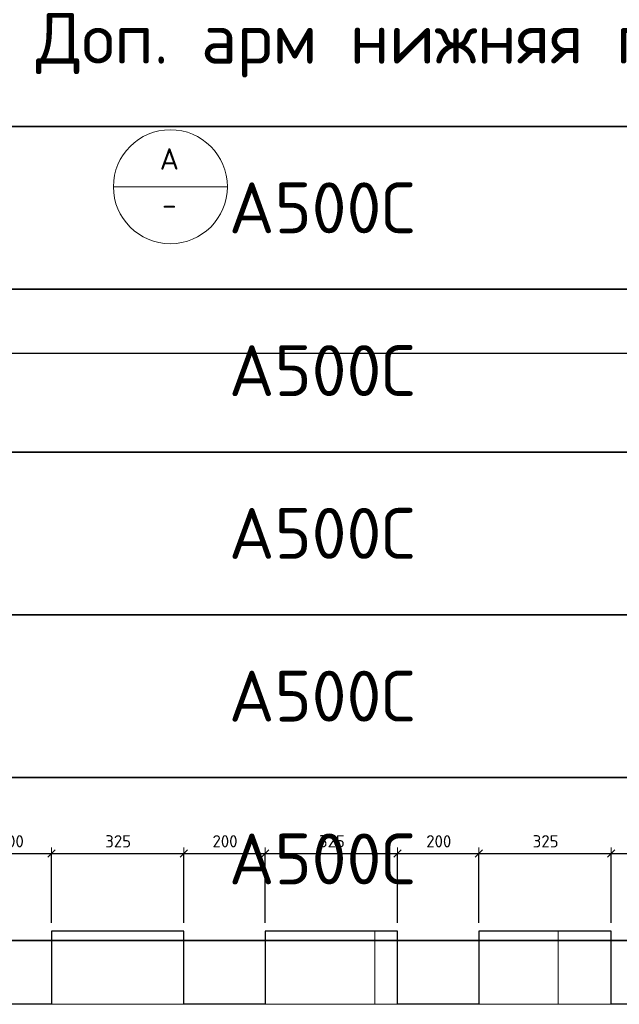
# Model space of a CAD drawing. Header units: metres. Extents: x -38 to 114, y -15 to 21.
# Tile 23 of 244: x 74.73 to 76.2, y -5.85 to -3.43. Entities that reach past the tile are written whole.
import ezdxf

# ---------------------------------------------------------------- set-up
doc = ezdxf.new("R2010")
doc.units = ezdxf.units.M
doc.header["$PDMODE"] = 65
for name, color, linetype, lineweight in [('XR$4$Общий слой (1)_1', 7, 'Continuous', 13), ('XR$4$Перекрытие (1)', 7, 'Continuous', 35), ('XR$4$Размерная линия (1)', 7, 'Continuous', 13), ('XR$6$Общий слой (1)_1', 7, 'Continuous', 13), ('XR$6$Перекрытие (1)', 7, 'Continuous', 35), ('XR$6$Размерная линия (1)', 7, 'Continuous', 13)]:
    doc.layers.add(name, color=color, linetype=linetype, lineweight=lineweight)
doc.styles.add('ISOCPEUR', font='txt')
doc.dimstyles.new('DIMSTYLE_24', dxfattribs={"dimtxt": 0.03, "dimasz": 0.03, "dimexe": 0, "dimexo": 0, "dimgap": 0.015, "dimtad": 2, "dimdec": 0, "dimlfac": 1000, "dimrnd": 5, "dimzin": 12, "dimdsep": 46, "dimtxsty": 'ISOCPEUR', "dimblk1": 'ALL_ML_STRICH', "dimblk2": 'ALL_ML_STRICH', "dimsah": 1, "dimcen": 0, "dimclrd": 7, "dimclre": 256, "dimclrt": 7, "dimadec": 0, "dimazin": 0, "dimtfac": 1, "dimtdec": 0, "dimtix": 1, "dimtmove": 2, "dimatfit": 3, "dimfxl": 0, "dimtzin": 0, "dimlwd": 0, "dimlwe": -3, "dimarcsym": 0})
pattern_1 = [(0, (0.45, 0.45), (0.225, 0.225), [0.225, -0.225]), (90, (0.45, 0.45), (-0.225, 0.225), [0.225, -0.225])]

# ---------------------------------------------------------------- blocks, each defined once
blk = doc.blocks.new('ALL_ML_STRICH')
at = {"color": 0, "linetype": 'ByBlock', "lineweight": -2}
for p, q in [((-1, 0), (0.5, 0)), ((-0.3, -0.3), (0.3, 0.3)), ((0, -0.5), (0, 0.5))]:
    blk.add_line(p, q, dxfattribs=at)
blk = doc.blocks.new('*D367')
at = {"layer": 'DEFPOINTS', "color": 7, "linetype": 'Continuous', "lineweight": 13, "transparency": 33554687}
for p in [(74.6056, -5.4793), (74.6056, -5.6699), (74.8056, -5.6699)]:
    blk.add_point(p, dxfattribs=at)
at = {"layer": 'XR$4$Размерная линия (1)', "color": 9, "linetype": 'Continuous', "lineweight": -2, "true_color": 0xc7c7c7, "transparency": 33554687}
for p, q in [((74.6056, -5.6499), (74.6056, -5.4793)), ((74.8056, -5.6499), (74.8056, -5.4793))]:
    blk.add_line(p, q, dxfattribs=at)
at = {"layer": 'XR$4$Размерная линия (1)', "color": 7, "linetype": 'Continuous', "lineweight": -2, "transparency": 33554687}
blk.add_line((74.6056, -5.4793), (74.8056, -5.4793), dxfattribs=at)
at = {"layer": 'XR$4$Размерная линия (1)', "color": 7, "linetype": 'Continuous', "lineweight": 13, "transparency": 33554687, "xscale": 0.03, "yscale": 0.03, "zscale": 0.03, "rotation": 180}
blk.add_blockref('ALL_ML_STRICH', (74.6056, -5.4793), dxfattribs=at)
at = {"layer": 'XR$4$Размерная линия (1)', "color": 7, "linetype": 'Continuous', "lineweight": 13, "transparency": 33554687, "xscale": 0.03, "yscale": 0.03, "zscale": 0.03}
blk.add_blockref('ALL_ML_STRICH', (74.8056, -5.4793), dxfattribs=at)
at = {"layer": 'XR$4$Размерная линия (1)', "color": 7, "linetype": 'Continuous', "lineweight": 13, "transparency": 33554687, "insert": (74.7071, -5.4493), "char_height": 0.03, "width": 0.09, "attachment_point": 5, "style": 'ISOCPEUR'}
blk.add_mtext('\\A1;{200}', dxfattribs=at)
blk = doc.blocks.new('*D368')
at = {"layer": 'DEFPOINTS', "color": 7, "linetype": 'Continuous', "lineweight": 13, "transparency": 33554687}
for p in [(74.8056, -5.4793), (74.8056, -5.6699), (75.1306, -5.6699)]:
    blk.add_point(p, dxfattribs=at)
at = {"layer": 'XR$4$Размерная линия (1)', "color": 9, "linetype": 'Continuous', "lineweight": -2, "true_color": 0xc7c7c7, "transparency": 33554687}
for p, q in [((74.8056, -5.6499), (74.8056, -5.4793)), ((75.1306, -5.6499), (75.1306, -5.4793))]:
    blk.add_line(p, q, dxfattribs=at)
at = {"layer": 'XR$4$Размерная линия (1)', "color": 7, "linetype": 'Continuous', "lineweight": -2, "transparency": 33554687}
blk.add_line((74.8056, -5.4793), (75.1306, -5.4793), dxfattribs=at)
at = {"layer": 'XR$4$Размерная линия (1)', "color": 7, "linetype": 'Continuous', "lineweight": 13, "transparency": 33554687, "xscale": 0.03, "yscale": 0.03, "zscale": 0.03, "rotation": 180}
blk.add_blockref('ALL_ML_STRICH', (74.8056, -5.4793), dxfattribs=at)
at = {"layer": 'XR$4$Размерная линия (1)', "color": 7, "linetype": 'Continuous', "lineweight": 13, "transparency": 33554687, "xscale": 0.03, "yscale": 0.03, "zscale": 0.03}
blk.add_blockref('ALL_ML_STRICH', (75.1306, -5.4793), dxfattribs=at)
at = {"layer": 'XR$4$Размерная линия (1)', "color": 7, "linetype": 'Continuous', "lineweight": 13, "transparency": 33554687, "insert": (74.9696, -5.4493), "char_height": 0.03, "width": 0.09, "attachment_point": 5, "style": 'ISOCPEUR'}
blk.add_mtext('\\A1;{325}', dxfattribs=at)
blk = doc.blocks.new('*D369')
at = {"layer": 'DEFPOINTS', "color": 7, "linetype": 'Continuous', "lineweight": 13, "transparency": 33554687}
for p in [(75.1306, -5.4793), (75.1306, -5.6699), (75.3306, -5.6699)]:
    blk.add_point(p, dxfattribs=at)
at = {"layer": 'XR$4$Размерная линия (1)', "color": 9, "linetype": 'Continuous', "lineweight": -2, "true_color": 0xc7c7c7, "transparency": 33554687}
for p, q in [((75.1306, -5.6499), (75.1306, -5.4793)), ((75.3306, -5.6499), (75.3306, -5.4793))]:
    blk.add_line(p, q, dxfattribs=at)
at = {"layer": 'XR$4$Размерная линия (1)', "color": 7, "linetype": 'Continuous', "lineweight": -2, "transparency": 33554687}
blk.add_line((75.1306, -5.4793), (75.3306, -5.4793), dxfattribs=at)
at = {"layer": 'XR$4$Размерная линия (1)', "color": 7, "linetype": 'Continuous', "lineweight": 13, "transparency": 33554687, "xscale": 0.03, "yscale": 0.03, "zscale": 0.03, "rotation": 180}
blk.add_blockref('ALL_ML_STRICH', (75.1306, -5.4793), dxfattribs=at)
at = {"layer": 'XR$4$Размерная линия (1)', "color": 7, "linetype": 'Continuous', "lineweight": 13, "transparency": 33554687, "xscale": 0.03, "yscale": 0.03, "zscale": 0.03}
blk.add_blockref('ALL_ML_STRICH', (75.3306, -5.4793), dxfattribs=at)
at = {"layer": 'XR$4$Размерная линия (1)', "color": 7, "linetype": 'Continuous', "lineweight": 13, "transparency": 33554687, "insert": (75.2321, -5.4493), "char_height": 0.03, "width": 0.09, "attachment_point": 5, "style": 'ISOCPEUR'}
blk.add_mtext('\\A1;{200}', dxfattribs=at)
blk = doc.blocks.new('*D370')
at = {"layer": 'DEFPOINTS', "color": 7, "linetype": 'Continuous', "lineweight": 13, "transparency": 33554687}
for p in [(75.3306, -5.4793), (75.3306, -5.6699), (75.6556, -5.6699)]:
    blk.add_point(p, dxfattribs=at)
at = {"layer": 'XR$4$Размерная линия (1)', "color": 9, "linetype": 'Continuous', "lineweight": -2, "true_color": 0xc7c7c7, "transparency": 33554687}
for p, q in [((75.3306, -5.6499), (75.3306, -5.4793)), ((75.6556, -5.6499), (75.6556, -5.4793))]:
    blk.add_line(p, q, dxfattribs=at)
at = {"layer": 'XR$4$Размерная линия (1)', "color": 7, "linetype": 'Continuous', "lineweight": -2, "transparency": 33554687}
blk.add_line((75.3306, -5.4793), (75.6556, -5.4793), dxfattribs=at)
at = {"layer": 'XR$4$Размерная линия (1)', "color": 7, "linetype": 'Continuous', "lineweight": 13, "transparency": 33554687, "xscale": 0.03, "yscale": 0.03, "zscale": 0.03, "rotation": 180}
blk.add_blockref('ALL_ML_STRICH', (75.3306, -5.4793), dxfattribs=at)
at = {"layer": 'XR$4$Размерная линия (1)', "color": 7, "linetype": 'Continuous', "lineweight": 13, "transparency": 33554687, "xscale": 0.03, "yscale": 0.03, "zscale": 0.03}
blk.add_blockref('ALL_ML_STRICH', (75.6556, -5.4793), dxfattribs=at)
at = {"layer": 'XR$4$Размерная линия (1)', "color": 7, "linetype": 'Continuous', "lineweight": 13, "transparency": 33554687, "insert": (75.4946, -5.4493), "char_height": 0.03, "width": 0.09, "attachment_point": 5, "style": 'ISOCPEUR'}
blk.add_mtext('\\A1;{325}', dxfattribs=at)
blk = doc.blocks.new('*D371')
at = {"layer": 'DEFPOINTS', "color": 7, "linetype": 'Continuous', "lineweight": 13, "transparency": 33554687}
for p in [(75.6556, -5.4793), (75.6556, -5.6699), (75.8556, -5.6699)]:
    blk.add_point(p, dxfattribs=at)
at = {"layer": 'XR$4$Размерная линия (1)', "color": 9, "linetype": 'Continuous', "lineweight": -2, "true_color": 0xc7c7c7, "transparency": 33554687}
for p, q in [((75.6556, -5.6499), (75.6556, -5.4793)), ((75.8556, -5.6499), (75.8556, -5.4793))]:
    blk.add_line(p, q, dxfattribs=at)
at = {"layer": 'XR$4$Размерная линия (1)', "color": 7, "linetype": 'Continuous', "lineweight": -2, "transparency": 33554687}
blk.add_line((75.6556, -5.4793), (75.8556, -5.4793), dxfattribs=at)
at = {"layer": 'XR$4$Размерная линия (1)', "color": 7, "linetype": 'Continuous', "lineweight": 13, "transparency": 33554687, "xscale": 0.03, "yscale": 0.03, "zscale": 0.03, "rotation": 180}
blk.add_blockref('ALL_ML_STRICH', (75.6556, -5.4793), dxfattribs=at)
at = {"layer": 'XR$4$Размерная линия (1)', "color": 7, "linetype": 'Continuous', "lineweight": 13, "transparency": 33554687, "xscale": 0.03, "yscale": 0.03, "zscale": 0.03}
blk.add_blockref('ALL_ML_STRICH', (75.8556, -5.4793), dxfattribs=at)
at = {"layer": 'XR$4$Размерная линия (1)', "color": 7, "linetype": 'Continuous', "lineweight": 13, "transparency": 33554687, "insert": (75.7571, -5.4493), "char_height": 0.03, "width": 0.09, "attachment_point": 5, "style": 'ISOCPEUR'}
blk.add_mtext('\\A1;{200}', dxfattribs=at)
blk = doc.blocks.new('*D372')
at = {"layer": 'DEFPOINTS', "color": 7, "linetype": 'Continuous', "lineweight": 13, "transparency": 33554687}
for p in [(75.8556, -5.4793), (75.8556, -5.6699), (76.1806, -5.6699)]:
    blk.add_point(p, dxfattribs=at)
at = {"layer": 'XR$4$Размерная линия (1)', "color": 9, "linetype": 'Continuous', "lineweight": -2, "true_color": 0xc7c7c7, "transparency": 33554687}
for p, q in [((75.8556, -5.6499), (75.8556, -5.4793)), ((76.1806, -5.6499), (76.1806, -5.4793))]:
    blk.add_line(p, q, dxfattribs=at)
at = {"layer": 'XR$4$Размерная линия (1)', "color": 7, "linetype": 'Continuous', "lineweight": -2, "transparency": 33554687}
blk.add_line((75.8556, -5.4793), (76.1806, -5.4793), dxfattribs=at)
at = {"layer": 'XR$4$Размерная линия (1)', "color": 7, "linetype": 'Continuous', "lineweight": 13, "transparency": 33554687, "xscale": 0.03, "yscale": 0.03, "zscale": 0.03, "rotation": 180}
blk.add_blockref('ALL_ML_STRICH', (75.8556, -5.4793), dxfattribs=at)
at = {"layer": 'XR$4$Размерная линия (1)', "color": 7, "linetype": 'Continuous', "lineweight": 13, "transparency": 33554687, "xscale": 0.03, "yscale": 0.03, "zscale": 0.03}
blk.add_blockref('ALL_ML_STRICH', (76.1806, -5.4793), dxfattribs=at)
at = {"layer": 'XR$4$Размерная линия (1)', "color": 7, "linetype": 'Continuous', "lineweight": 13, "transparency": 33554687, "insert": (76.0196, -5.4493), "char_height": 0.03, "width": 0.09, "attachment_point": 5, "style": 'ISOCPEUR'}
blk.add_mtext('\\A1;{325}', dxfattribs=at)
blk = doc.blocks.new('*D373')
at = {"layer": 'DEFPOINTS', "color": 7, "linetype": 'Continuous', "lineweight": 13, "transparency": 33554687}
for p in [(76.1806, -5.4793), (76.1806, -5.6699), (76.3806, -5.6699)]:
    blk.add_point(p, dxfattribs=at)
at = {"layer": 'XR$4$Размерная линия (1)', "color": 9, "linetype": 'Continuous', "lineweight": -2, "true_color": 0xc7c7c7, "transparency": 33554687}
for p, q in [((76.1806, -5.6499), (76.1806, -5.4793)), ((76.3806, -5.6499), (76.3806, -5.4793))]:
    blk.add_line(p, q, dxfattribs=at)
at = {"layer": 'XR$4$Размерная линия (1)', "color": 7, "linetype": 'Continuous', "lineweight": -2, "transparency": 33554687}
blk.add_line((76.1806, -5.4793), (76.3806, -5.4793), dxfattribs=at)
at = {"layer": 'XR$4$Размерная линия (1)', "color": 7, "linetype": 'Continuous', "lineweight": 13, "transparency": 33554687, "xscale": 0.03, "yscale": 0.03, "zscale": 0.03, "rotation": 180}
blk.add_blockref('ALL_ML_STRICH', (76.1806, -5.4793), dxfattribs=at)
at = {"layer": 'XR$4$Размерная линия (1)', "color": 7, "linetype": 'Continuous', "lineweight": 13, "transparency": 33554687, "xscale": 0.03, "yscale": 0.03, "zscale": 0.03}
blk.add_blockref('ALL_ML_STRICH', (76.3806, -5.4793), dxfattribs=at)
at = {"layer": 'XR$4$Размерная линия (1)', "color": 7, "linetype": 'Continuous', "lineweight": 13, "transparency": 33554687, "insert": (76.2821, -5.4493), "char_height": 0.03, "width": 0.09, "attachment_point": 5, "style": 'ISOCPEUR'}
blk.add_mtext('\\A1;{200}', dxfattribs=at)
blk = doc.blocks.new('*D786')
at = {"layer": 'DEFPOINTS', "color": 7, "linetype": 'Continuous', "lineweight": 13, "transparency": 33554687}
for p in [(74.6056, -5.4793), (74.6056, -5.6699), (74.8056, -5.6699)]:
    blk.add_point(p, dxfattribs=at)
at = {"layer": 'XR$6$Размерная линия (1)', "color": 9, "linetype": 'Continuous', "lineweight": -2, "true_color": 0xc7c7c7, "transparency": 33554687}
for p, q in [((74.6056, -5.6499), (74.6056, -5.4793)), ((74.8056, -5.6499), (74.8056, -5.4793))]:
    blk.add_line(p, q, dxfattribs=at)
at = {"layer": 'XR$6$Размерная линия (1)', "color": 7, "linetype": 'Continuous', "lineweight": -2, "transparency": 33554687}
blk.add_line((74.6056, -5.4793), (74.8056, -5.4793), dxfattribs=at)
at = {"layer": 'XR$6$Размерная линия (1)', "color": 7, "linetype": 'Continuous', "lineweight": 13, "transparency": 33554687, "xscale": 0.03, "yscale": 0.03, "zscale": 0.03, "rotation": 180}
blk.add_blockref('ALL_ML_STRICH', (74.6056, -5.4793), dxfattribs=at)
at = {"layer": 'XR$6$Размерная линия (1)', "color": 7, "linetype": 'Continuous', "lineweight": 13, "transparency": 33554687, "xscale": 0.03, "yscale": 0.03, "zscale": 0.03}
blk.add_blockref('ALL_ML_STRICH', (74.8056, -5.4793), dxfattribs=at)
at = {"layer": 'XR$6$Размерная линия (1)', "color": 7, "linetype": 'Continuous', "lineweight": 13, "transparency": 33554687, "insert": (74.7071, -5.4493), "char_height": 0.03, "width": 0.09, "attachment_point": 5, "style": 'ISOCPEUR'}
blk.add_mtext('\\A1;{200}', dxfattribs=at)
blk = doc.blocks.new('*D787')
at = {"layer": 'DEFPOINTS', "color": 7, "linetype": 'Continuous', "lineweight": 13, "transparency": 33554687}
for p in [(74.8056, -5.4793), (74.8056, -5.6699), (75.1306, -5.6699)]:
    blk.add_point(p, dxfattribs=at)
at = {"layer": 'XR$6$Размерная линия (1)', "color": 9, "linetype": 'Continuous', "lineweight": -2, "true_color": 0xc7c7c7, "transparency": 33554687}
for p, q in [((74.8056, -5.6499), (74.8056, -5.4793)), ((75.1306, -5.6499), (75.1306, -5.4793))]:
    blk.add_line(p, q, dxfattribs=at)
at = {"layer": 'XR$6$Размерная линия (1)', "color": 7, "linetype": 'Continuous', "lineweight": -2, "transparency": 33554687}
blk.add_line((74.8056, -5.4793), (75.1306, -5.4793), dxfattribs=at)
at = {"layer": 'XR$6$Размерная линия (1)', "color": 7, "linetype": 'Continuous', "lineweight": 13, "transparency": 33554687, "xscale": 0.03, "yscale": 0.03, "zscale": 0.03, "rotation": 180}
blk.add_blockref('ALL_ML_STRICH', (74.8056, -5.4793), dxfattribs=at)
at = {"layer": 'XR$6$Размерная линия (1)', "color": 7, "linetype": 'Continuous', "lineweight": 13, "transparency": 33554687, "xscale": 0.03, "yscale": 0.03, "zscale": 0.03}
blk.add_blockref('ALL_ML_STRICH', (75.1306, -5.4793), dxfattribs=at)
at = {"layer": 'XR$6$Размерная линия (1)', "color": 7, "linetype": 'Continuous', "lineweight": 13, "transparency": 33554687, "insert": (74.9696, -5.4493), "char_height": 0.03, "width": 0.09, "attachment_point": 5, "style": 'ISOCPEUR'}
blk.add_mtext('\\A1;{325}', dxfattribs=at)
blk = doc.blocks.new('*D788')
at = {"layer": 'DEFPOINTS', "color": 7, "linetype": 'Continuous', "lineweight": 13, "transparency": 33554687}
for p in [(75.1306, -5.4793), (75.1306, -5.6699), (75.3306, -5.6699)]:
    blk.add_point(p, dxfattribs=at)
at = {"layer": 'XR$6$Размерная линия (1)', "color": 9, "linetype": 'Continuous', "lineweight": -2, "true_color": 0xc7c7c7, "transparency": 33554687}
for p, q in [((75.1306, -5.6499), (75.1306, -5.4793)), ((75.3306, -5.6499), (75.3306, -5.4793))]:
    blk.add_line(p, q, dxfattribs=at)
at = {"layer": 'XR$6$Размерная линия (1)', "color": 7, "linetype": 'Continuous', "lineweight": -2, "transparency": 33554687}
blk.add_line((75.1306, -5.4793), (75.3306, -5.4793), dxfattribs=at)
at = {"layer": 'XR$6$Размерная линия (1)', "color": 7, "linetype": 'Continuous', "lineweight": 13, "transparency": 33554687, "xscale": 0.03, "yscale": 0.03, "zscale": 0.03, "rotation": 180}
blk.add_blockref('ALL_ML_STRICH', (75.1306, -5.4793), dxfattribs=at)
at = {"layer": 'XR$6$Размерная линия (1)', "color": 7, "linetype": 'Continuous', "lineweight": 13, "transparency": 33554687, "xscale": 0.03, "yscale": 0.03, "zscale": 0.03}
blk.add_blockref('ALL_ML_STRICH', (75.3306, -5.4793), dxfattribs=at)
at = {"layer": 'XR$6$Размерная линия (1)', "color": 7, "linetype": 'Continuous', "lineweight": 13, "transparency": 33554687, "insert": (75.2321, -5.4493), "char_height": 0.03, "width": 0.09, "attachment_point": 5, "style": 'ISOCPEUR'}
blk.add_mtext('\\A1;{200}', dxfattribs=at)
blk = doc.blocks.new('*D789')
at = {"layer": 'DEFPOINTS', "color": 7, "linetype": 'Continuous', "lineweight": 13, "transparency": 33554687}
for p in [(75.3306, -5.4793), (75.3306, -5.6699), (75.6556, -5.6699)]:
    blk.add_point(p, dxfattribs=at)
at = {"layer": 'XR$6$Размерная линия (1)', "color": 9, "linetype": 'Continuous', "lineweight": -2, "true_color": 0xc7c7c7, "transparency": 33554687}
for p, q in [((75.3306, -5.6499), (75.3306, -5.4793)), ((75.6556, -5.6499), (75.6556, -5.4793))]:
    blk.add_line(p, q, dxfattribs=at)
at = {"layer": 'XR$6$Размерная линия (1)', "color": 7, "linetype": 'Continuous', "lineweight": -2, "transparency": 33554687}
blk.add_line((75.3306, -5.4793), (75.6556, -5.4793), dxfattribs=at)
at = {"layer": 'XR$6$Размерная линия (1)', "color": 7, "linetype": 'Continuous', "lineweight": 13, "transparency": 33554687, "xscale": 0.03, "yscale": 0.03, "zscale": 0.03, "rotation": 180}
blk.add_blockref('ALL_ML_STRICH', (75.3306, -5.4793), dxfattribs=at)
at = {"layer": 'XR$6$Размерная линия (1)', "color": 7, "linetype": 'Continuous', "lineweight": 13, "transparency": 33554687, "xscale": 0.03, "yscale": 0.03, "zscale": 0.03}
blk.add_blockref('ALL_ML_STRICH', (75.6556, -5.4793), dxfattribs=at)
at = {"layer": 'XR$6$Размерная линия (1)', "color": 7, "linetype": 'Continuous', "lineweight": 13, "transparency": 33554687, "insert": (75.4946, -5.4493), "char_height": 0.03, "width": 0.09, "attachment_point": 5, "style": 'ISOCPEUR'}
blk.add_mtext('\\A1;{325}', dxfattribs=at)
blk = doc.blocks.new('*D790')
at = {"layer": 'DEFPOINTS', "color": 7, "linetype": 'Continuous', "lineweight": 13, "transparency": 33554687}
for p in [(75.6556, -5.4793), (75.6556, -5.6699), (75.8556, -5.6699)]:
    blk.add_point(p, dxfattribs=at)
at = {"layer": 'XR$6$Размерная линия (1)', "color": 9, "linetype": 'Continuous', "lineweight": -2, "true_color": 0xc7c7c7, "transparency": 33554687}
for p, q in [((75.6556, -5.6499), (75.6556, -5.4793)), ((75.8556, -5.6499), (75.8556, -5.4793))]:
    blk.add_line(p, q, dxfattribs=at)
at = {"layer": 'XR$6$Размерная линия (1)', "color": 7, "linetype": 'Continuous', "lineweight": -2, "transparency": 33554687}
blk.add_line((75.6556, -5.4793), (75.8556, -5.4793), dxfattribs=at)
at = {"layer": 'XR$6$Размерная линия (1)', "color": 7, "linetype": 'Continuous', "lineweight": 13, "transparency": 33554687, "xscale": 0.03, "yscale": 0.03, "zscale": 0.03, "rotation": 180}
blk.add_blockref('ALL_ML_STRICH', (75.6556, -5.4793), dxfattribs=at)
at = {"layer": 'XR$6$Размерная линия (1)', "color": 7, "linetype": 'Continuous', "lineweight": 13, "transparency": 33554687, "xscale": 0.03, "yscale": 0.03, "zscale": 0.03}
blk.add_blockref('ALL_ML_STRICH', (75.8556, -5.4793), dxfattribs=at)
at = {"layer": 'XR$6$Размерная линия (1)', "color": 7, "linetype": 'Continuous', "lineweight": 13, "transparency": 33554687, "insert": (75.7571, -5.4493), "char_height": 0.03, "width": 0.09, "attachment_point": 5, "style": 'ISOCPEUR'}
blk.add_mtext('\\A1;{200}', dxfattribs=at)
blk = doc.blocks.new('*D791')
at = {"layer": 'DEFPOINTS', "color": 7, "linetype": 'Continuous', "lineweight": 13, "transparency": 33554687}
for p in [(75.8556, -5.4793), (75.8556, -5.6699), (76.1806, -5.6699)]:
    blk.add_point(p, dxfattribs=at)
at = {"layer": 'XR$6$Размерная линия (1)', "color": 9, "linetype": 'Continuous', "lineweight": -2, "true_color": 0xc7c7c7, "transparency": 33554687}
for p, q in [((75.8556, -5.6499), (75.8556, -5.4793)), ((76.1806, -5.6499), (76.1806, -5.4793))]:
    blk.add_line(p, q, dxfattribs=at)
at = {"layer": 'XR$6$Размерная линия (1)', "color": 7, "linetype": 'Continuous', "lineweight": -2, "transparency": 33554687}
blk.add_line((75.8556, -5.4793), (76.1806, -5.4793), dxfattribs=at)
at = {"layer": 'XR$6$Размерная линия (1)', "color": 7, "linetype": 'Continuous', "lineweight": 13, "transparency": 33554687, "xscale": 0.03, "yscale": 0.03, "zscale": 0.03, "rotation": 180}
blk.add_blockref('ALL_ML_STRICH', (75.8556, -5.4793), dxfattribs=at)
at = {"layer": 'XR$6$Размерная линия (1)', "color": 7, "linetype": 'Continuous', "lineweight": 13, "transparency": 33554687, "xscale": 0.03, "yscale": 0.03, "zscale": 0.03}
blk.add_blockref('ALL_ML_STRICH', (76.1806, -5.4793), dxfattribs=at)
at = {"layer": 'XR$6$Размерная линия (1)', "color": 7, "linetype": 'Continuous', "lineweight": 13, "transparency": 33554687, "insert": (76.0196, -5.4493), "char_height": 0.03, "width": 0.09, "attachment_point": 5, "style": 'ISOCPEUR'}
blk.add_mtext('\\A1;{325}', dxfattribs=at)
blk = doc.blocks.new('*D792')
at = {"layer": 'DEFPOINTS', "color": 7, "linetype": 'Continuous', "lineweight": 13, "transparency": 33554687}
for p in [(76.1806, -5.4793), (76.1806, -5.6699), (76.3806, -5.6699)]:
    blk.add_point(p, dxfattribs=at)
at = {"layer": 'XR$6$Размерная линия (1)', "color": 9, "linetype": 'Continuous', "lineweight": -2, "true_color": 0xc7c7c7, "transparency": 33554687}
for p, q in [((76.1806, -5.6499), (76.1806, -5.4793)), ((76.3806, -5.6499), (76.3806, -5.4793))]:
    blk.add_line(p, q, dxfattribs=at)
at = {"layer": 'XR$6$Размерная линия (1)', "color": 7, "linetype": 'Continuous', "lineweight": -2, "transparency": 33554687}
blk.add_line((76.1806, -5.4793), (76.3806, -5.4793), dxfattribs=at)
at = {"layer": 'XR$6$Размерная линия (1)', "color": 7, "linetype": 'Continuous', "lineweight": 13, "transparency": 33554687, "xscale": 0.03, "yscale": 0.03, "zscale": 0.03, "rotation": 180}
blk.add_blockref('ALL_ML_STRICH', (76.1806, -5.4793), dxfattribs=at)
at = {"layer": 'XR$6$Размерная линия (1)', "color": 7, "linetype": 'Continuous', "lineweight": 13, "transparency": 33554687, "xscale": 0.03, "yscale": 0.03, "zscale": 0.03}
blk.add_blockref('ALL_ML_STRICH', (76.3806, -5.4793), dxfattribs=at)
at = {"layer": 'XR$6$Размерная линия (1)', "color": 7, "linetype": 'Continuous', "lineweight": 13, "transparency": 33554687, "insert": (76.2821, -5.4493), "char_height": 0.03, "width": 0.09, "attachment_point": 5, "style": 'ISOCPEUR'}
blk.add_mtext('\\A1;{200}', dxfattribs=at)

msp = doc.modelspace()

# ---------------------------------------------------------------- hatches: boundary and pattern name
at = {"linetype": 'Continuous', "lineweight": 13, "transparency": 33554687}
h = msp.add_hatch(dxfattribs=at)
h.set_pattern_fill('____', scale=0.225, style=0, pattern_type=2)
h.set_pattern_definition(pattern_1)
h.paths.add_polyline_path([(75.1306, -5.6699), (74.8056, -5.6699), (74.8056, -5.8499), (75.1306, -5.8499)], flags=0)
h = msp.add_hatch(dxfattribs=at)
h.set_pattern_fill('____', scale=0.225, style=0, pattern_type=2)
h.set_pattern_definition(pattern_1)
h.paths.add_polyline_path([(75.1306, -5.6699), (74.8056, -5.6699), (74.8056, -5.8499), (75.1306, -5.8499)], flags=0)
h = msp.add_hatch(dxfattribs=at)
h.set_pattern_fill('____', scale=0.225, style=0, pattern_type=2)
h.set_pattern_definition(pattern_1)
h.paths.add_polyline_path([(75.6556, -5.6699), (75.3306, -5.6699), (75.3306, -5.8499), (75.6556, -5.8499)], flags=0)
h = msp.add_hatch(dxfattribs=at)
h.set_pattern_fill('____', scale=0.225, style=0, pattern_type=2)
h.set_pattern_definition(pattern_1)
h.paths.add_polyline_path([(75.6556, -5.6699), (75.3306, -5.6699), (75.3306, -5.8499), (75.6556, -5.8499)], flags=0)
h = msp.add_hatch(dxfattribs=at)
h.set_pattern_fill('____', scale=0.225, style=0, pattern_type=2)
h.set_pattern_definition(pattern_1)
h.paths.add_polyline_path([(76.1806, -5.6699), (75.8556, -5.6699), (75.8556, -5.8499), (76.1806, -5.8499)], flags=0)
h = msp.add_hatch(dxfattribs=at)
h.set_pattern_fill('____', scale=0.225, style=0, pattern_type=2)
h.set_pattern_definition(pattern_1)
h.paths.add_polyline_path([(76.1806, -5.6699), (75.8556, -5.6699), (75.8556, -5.8499), (76.1806, -5.8499)], flags=0)

# ---------------------------------------------------------------- linework, layer by layer
at = {"color": 7, "linetype": 'Continuous', "lineweight": 35, "transparency": 33554687}
for p, q in [((79.5314, -3.6927), (70.2814, -3.6927)), ((70.2814, -4.0927), (79.5314, -4.0927)), ((79.5314, -4.0927), (70.2814, -4.0927)), ((70.2814, -4.4927), (79.5314, -4.4927)), ((79.5314, -4.4927), (70.2814, -4.4927)), ((70.2814, -4.8927), (79.5314, -4.8927)), ((79.5314, -4.8927), (70.2814, -4.8927)), ((70.2814, -5.2927), (79.5314, -5.2927)), ((79.5314, -5.2927), (70.2814, -5.2927)), ((70.2814, -5.6927), (79.5314, -5.6927))]:
    msp.add_line(p, q, dxfattribs=at)
at = {"color": 7, "linetype": 'Continuous', "lineweight": 13, "transparency": 33554687}
for p, q in [((74.9579, -3.8407), (75.2379, -3.8407)), ((74.9579, -3.8407), (75.2379, -3.8407)), ((79.5314, -4.0927), (70.2814, -4.0927)), ((79.5314, -4.4927), (70.2814, -4.4927)), ((79.5314, -4.8927), (70.2814, -4.8927)), ((79.5314, -5.2927), (70.2814, -5.2927)), ((79.5314, -5.6927), (70.2814, -5.6927))]:
    msp.add_line(p, q, dxfattribs=at)
msp.add_circle((75.0979, -3.8407), 0.14, dxfattribs=at)
msp.add_circle((75.0979, -3.8407), 0.14, dxfattribs=at)
at = {"layer": 'XR$4$Общий слой (1)_1', "color": 7, "linetype": 'Continuous', "lineweight": 13, "transparency": 33554687}
msp.add_line((73.0556, -5.8499), (77.4875, -5.8499), dxfattribs=at)
at = {"layer": 'XR$4$Перекрытие (1)', "color": 7, "linetype": 'Continuous', "lineweight": 25, "transparency": 33554687}
for p, q in [((73.5556, -4.2499), (76.9056, -4.2499)), ((74.8056, -5.6699), (74.8056, -5.8499)), ((75.1306, -5.6699), (74.8056, -5.6699)), ((75.1306, -5.8499), (75.1306, -5.6699)), ((75.3306, -5.6699), (75.3306, -5.8499)), ((75.6556, -5.6699), (75.3306, -5.6699)), ((75.6556, -5.8499), (75.6556, -5.6699)), ((75.8556, -5.6699), (75.8556, -5.8499)), ((76.1806, -5.6699), (75.8556, -5.6699)), ((76.1806, -5.8499), (76.1806, -5.6699)), ((74.8056, -5.8499), (74.6056, -5.8499)), ((75.3306, -5.8499), (75.1306, -5.8499)), ((75.8556, -5.8499), (75.6556, -5.8499)), ((76.3806, -5.8499), (76.1806, -5.8499))]:
    msp.add_line(p, q, dxfattribs=at)
at = {"layer": 'XR$6$Общий слой (1)_1', "color": 7, "linetype": 'Continuous', "lineweight": 13, "transparency": 33554687}
msp.add_line((73.0556, -5.8499), (77.4875, -5.8499), dxfattribs=at)
at = {"layer": 'XR$6$Перекрытие (1)', "color": 7, "linetype": 'Continuous', "lineweight": 25, "transparency": 33554687}
for p, q in [((73.5556, -4.2499), (76.9056, -4.2499)), ((74.8056, -5.6699), (74.8056, -5.8499)), ((75.1306, -5.6699), (74.8056, -5.6699)), ((75.1306, -5.8499), (75.1306, -5.6699)), ((75.3306, -5.6699), (75.3306, -5.8499)), ((75.6556, -5.6699), (75.3306, -5.6699)), ((75.6556, -5.8499), (75.6556, -5.6699)), ((75.8556, -5.6699), (75.8556, -5.8499)), ((76.1806, -5.6699), (75.8556, -5.6699)), ((76.1806, -5.8499), (76.1806, -5.6699)), ((74.8056, -5.8499), (74.6056, -5.8499)), ((75.3306, -5.8499), (75.1306, -5.8499)), ((75.8556, -5.8499), (75.6556, -5.8499)), ((76.3806, -5.8499), (76.1806, -5.8499))]:
    msp.add_line(p, q, dxfattribs=at)

# ---------------------------------------------------------------- texts
at = {"color": 7, "linetype": 'Continuous', "lineweight": 13, "transparency": 33554687, "attachment_point": 5, "style": 'ISOCPEUR'}
for s, insert, char_height, width in [('\\A1;{\\fISOCPEUR|i0|b0;\\H0.125000;\\W1.000000;\\C7;Доп. арм нижняя по Х}\\P', (75.6564, -3.4927), 0.0625, 1.81162), ('\\A1;{\\fISOCPEUR|i0|b0;\\H0.052500;\\W1.000000;\\C7;А}\\P', (75.0954, -3.7724), 0.0525, 0.068727), ('\\A1;{\\fISOCPEUR|i0|b0;\\H0.052500;\\W1.000000;\\C7;А}\\P', (75.0954, -3.7724), 0.0525, 0.068727), ('\\A1;{\\fISOCPEUR|i0|b0;\\H0.052500;\\W1.000000;\\C7;-}\\P', (75.0954, -3.8844), 0.0525, 0.057167), ('\\A1;{\\fISOCPEUR|i0|b0;\\H0.052500;\\W1.000000;\\C7;-}\\P', (75.0954, -3.8844), 0.0525, 0.057167)]:
    msp.add_mtext(s, dxfattribs=dict(at, insert=insert, char_height=char_height, width=width))
at = {"color": 7, "linetype": 'Continuous', "lineweight": 35, "transparency": 33554687, "char_height": 0.0625, "width": 0.521795, "attachment_point": 5, "style": 'ISOCPEUR'}
for insert in [(75.4707, -3.8927), (75.4707, -4.2927), (75.4707, -4.6927), (75.4707, -5.0927), (75.4707, -5.4927)]:
    msp.add_mtext('\\A1;{\\fISOCPEUR|i0|b0;\\H0.125000;\\W1.000000;\\C7;А500С}\\P', dxfattribs=dict(at, insert=insert))

# ---------------------------------------------------------------- dimensions: what is measured, and where the dimension line sits
at = {"layer": 'XR$4$Размерная линия (1)', "color": 7, "linetype": 'Continuous', "lineweight": 13, "transparency": 33554687}
for base, p1, p2, picture, middle in [((74.8056, -5.4793), (74.6056, -5.6499), (74.8056, -5.6499), '*D367', (74.7071, -5.4493)), ((75.1306, -5.4793), (74.8056, -5.6499), (75.1306, -5.6499), '*D368', (74.9696, -5.4493)), ((75.3306, -5.4793), (75.1306, -5.6499), (75.3306, -5.6499), '*D369', (75.2321, -5.4493)), ((75.6556, -5.4793), (75.3306, -5.6499), (75.6556, -5.6499), '*D370', (75.4946, -5.4493)), ((75.8556, -5.4793), (75.6556, -5.6499), (75.8556, -5.6499), '*D371', (75.7571, -5.4493)), ((76.1806, -5.4793), (75.8556, -5.6499), (76.1806, -5.6499), '*D372', (76.0196, -5.4493)), ((76.3806, -5.4793), (76.1806, -5.6499), (76.3806, -5.6499), '*D373', (76.2821, -5.4493))]:
    dim = msp.add_linear_dim(base=base, p1=p1, p2=p2, dimstyle='DIMSTYLE_24', override={"dimpost": '<>', "dimclrd": 7, "dimclre": 9, "dimclrt": 7, "dimlwd": 0, "dimlwe": 65533}, dxfattribs=at)
    dim.commit()
    dim.dimension.update_dxf_attribs({"geometry": picture, "text_midpoint": middle, "dimtype": 160})
at = {"layer": 'XR$6$Размерная линия (1)', "color": 7, "linetype": 'Continuous', "lineweight": 13, "transparency": 33554687}
for base, p1, p2, picture, middle in [((74.8056, -5.4793), (74.6056, -5.6499), (74.8056, -5.6499), '*D786', (74.7071, -5.4493)), ((75.1306, -5.4793), (74.8056, -5.6499), (75.1306, -5.6499), '*D787', (74.9696, -5.4493)), ((75.3306, -5.4793), (75.1306, -5.6499), (75.3306, -5.6499), '*D788', (75.2321, -5.4493)), ((75.6556, -5.4793), (75.3306, -5.6499), (75.6556, -5.6499), '*D789', (75.4946, -5.4493)), ((75.8556, -5.4793), (75.6556, -5.6499), (75.8556, -5.6499), '*D790', (75.7571, -5.4493)), ((76.1806, -5.4793), (75.8556, -5.6499), (76.1806, -5.6499), '*D791', (76.0196, -5.4493)), ((76.3806, -5.4793), (76.1806, -5.6499), (76.3806, -5.6499), '*D792', (76.2821, -5.4493))]:
    dim = msp.add_linear_dim(base=base, p1=p1, p2=p2, dimstyle='DIMSTYLE_24', override={"dimpost": '<>', "dimclrd": 7, "dimclre": 9, "dimclrt": 7, "dimlwd": 0, "dimlwe": 65533}, dxfattribs=at)
    dim.commit()
    dim.dimension.update_dxf_attribs({"geometry": picture, "text_midpoint": middle, "dimtype": 160})

doc.saveas('drawing.dxf')
